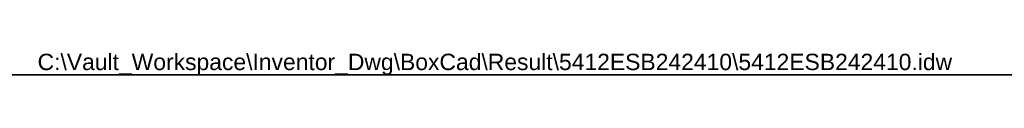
# Model space of a CAD drawing. Header units: inches. Extents: x 2 to 121, y 2 to 79.
# Tile 3 of 17: x 42.491 to 81.864, y 77.786 to 78.72. Entities that reach past the tile are written whole.
import ezdxf

# ---------------------------------------------------------------- set-up
doc = ezdxf.new("R2010")
doc.units = ezdxf.units.IN
doc.header["$LTSCALE"] = 7.278232
doc.header["$MEASUREMENT"] = 0
doc.layers.get('0').update_dxf_attribs({"lineweight": 25})
doc.layers.add('Sketch Geometry(ANSI)', color=7, linetype='Continuous', lineweight=25)
doc.layers.add('Symbols(ANSI)', color=7, linetype='Continuous', lineweight=25)
doc.styles.add('Current-ANSI', font='arial.ttf')

# ---------------------------------------------------------------- blocks, each defined once
blk = doc.blocks.new('Borders 12_EXM - B (Inch)')
at = {"layer": 'Sketch Geometry(ANSI)', "linetype": 'Continuous', "lineweight": 35}
blk.add_line((16.3979, 10.6915), (0.5229, 10.6915), dxfattribs=at)
at = {"layer": 'Symbols(ANSI)', "color": 7, "style": 'Current-ANSI'}
blk.add_attdef('FILENAME_AND_PATH_001', (5.9364, 10.7181), '', height=0.09, dxfattribs=at)

msp = doc.modelspace()

# ---------------------------------------------------------------- block references
at = {"xscale": 7.278232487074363, "yscale": 7.278232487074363, "zscale": 7.278232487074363}
msp.add_blockref('Borders 12_EXM - B (Inch)', (0, 0), dxfattribs=at).add_auto_attribs({'FILENAME_AND_PATH_001': 'C:\\Vault_Workspace\\Inventor_Dwg\\BoxCad\\Result\\5412ESB242410\\5412ESB242410.idw'})

doc.saveas('drawing.dxf')
